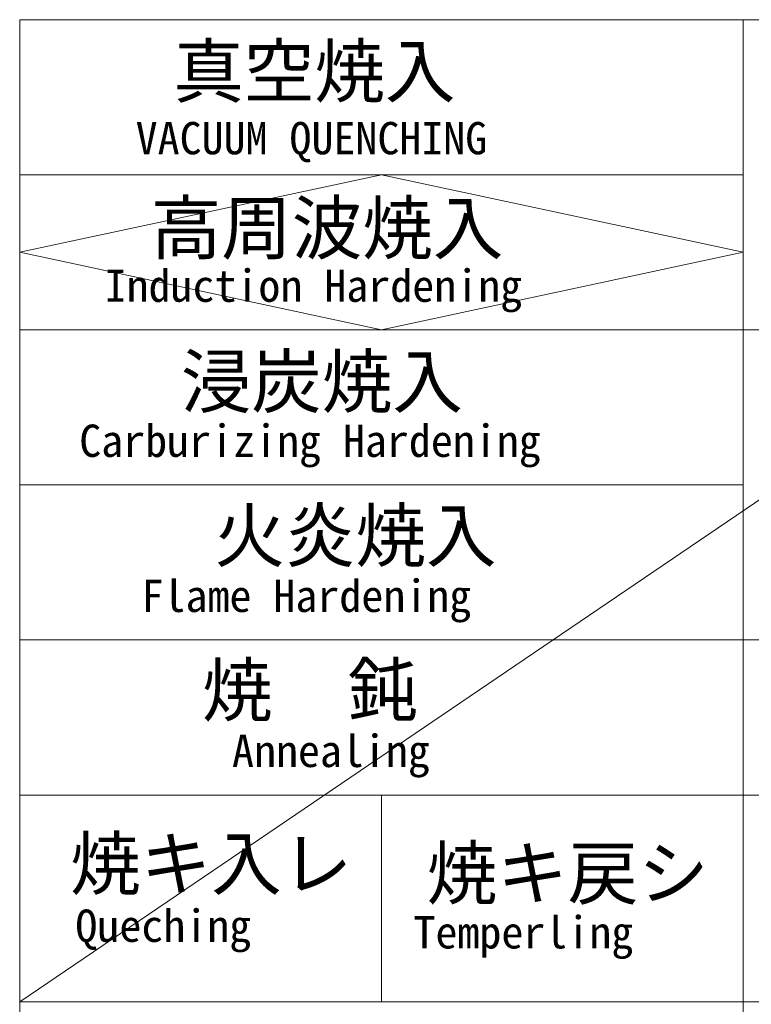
# Model space of a CAD drawing. Header units: millimetres. Extents: x -46 to 5058, y -79 to 3597.
# Tile 8 of 12: x 3930 to 4100, y 221 to 450. Entities that reach past the tile are written whole.
import ezdxf

# ---------------------------------------------------------------- set-up
doc = ezdxf.new("R2010")
doc.units = ezdxf.units.MM
doc.layers.get('0').update_dxf_attribs({"color": 157, "lineweight": 0})
doc.layers.add('2', color=176, linetype='Continuous', lineweight=0)
doc.styles.add('JIS', font='txt')

# ---------------------------------------------------------------- blocks, each defined once
blk = doc.blocks.new('TITLE_BLOCK', base_point=(4980, 60))
at = {"color": 176, "linetype": 'Continuous', "lineweight": 0, "true_color": 0x000080}
for p, q in [((4266, 450), (3930, 222)), ((3930, 396), (4014, 414)), ((4014, 414), (4098, 396)), ((3930, 396), (4014, 378)), ((4098, 396), (4014, 378)), ((3930, 270), (4014, 270))]:
    blk.add_line(p, q, dxfattribs=at)
at = {"layer": '2', "color": 176, "linetype": 'Continuous', "lineweight": 0, "true_color": 0x000080}
for p, q in [((4980, 450), (3930, 450)), ((3930, 450), (3930, 60)), ((3930, 450), (3930, 60)), ((4098, 450), (4098, 156)), ((4098, 414), (3930, 414)), ((4266, 378), (3930, 378)), ((4098, 342), (3930, 342)), ((4266, 306), (3930, 306)), ((4266, 270), (3930, 270)), ((4014, 270), (4014, 222)), ((3930, 222), (4980, 222))]:
    blk.add_line(p, q, dxfattribs=at)
at = {"layer": '2', "color": 176, "linetype": 'Continuous', "lineweight": 0, "true_color": 0x000080, "attachment_point": 1, "style": 'JIS'}
for s, insert, char_height, width in [('{\\fＭＳ Ｐ明朝|b0|i0|c0|p0;真空焼入}', (3965.68, 444.06), 12, 1084.4515), ('{\\ftxt|b0|i0|c0|p0;VACUUM QUENCHING}', (3956.92, 426.25), 7.5, 941.7092), ('{\\fＭＳ Ｐ明朝|b0|i0|c0|p0;高周波焼入}', (3960.43, 407.66), 12, 1332.6288), ('{\\ftxt|b0|i0|c0|p0;Induction Hardening}', (3949.71, 392), 7.5, 1146.6837), ('{\\fＭＳ Ｐ明朝|b0|i0|c0|p0;浸炭焼入}', (3967.41, 372), 12, 1071.8516), ('{\\ftxt|b0|i0|c0|p0;Carburizing Hardening}', (3943.82, 356), 7.5, 1276.148), ('{\\fＭＳ Ｐ明朝|b0|i0|c0|p0;火炎焼入}', (3975.22, 336.25), 12, 1071.2013), ('{\\ftxt|b0|i0|c0|p0;Flame Hardening}', (3958.29, 320), 7.5, 969.1327), ('{\\fＭＳ Ｐ明朝|b0|i0|c0|p0;焼    鈍}', (3972.34, 300.36), 12, 849.1842), ('{\\ftxt|b0|i0|c0|p0;Annealing}', (3979.29, 284), 7.5, 525.2551), ('{\\fＭＳ Ｐ明朝|b0|i0|c0|p0;焼キ入レ}', (3941.72, 260.09), 12, 975.232), ('{\\fＭＳ Ｐ明朝|b0|i0|c0|p0;焼キ戻シ}', (4024.49, 257.88), 12, 1002.0863), ('{\\ftxt|b0|i0|c0|p0;Queching}', (3942.93, 243.41), 7.5, 499.3622), ('{\\ftxt|b0|i0|c0|p0;Temperling}', (4021.42, 241.88), 7.5, 602.9337)]:
    blk.add_mtext(s, dxfattribs=dict(at, insert=insert, char_height=char_height, width=width))
blk = doc.blocks.new('FORMAT')
at = {"color": 190, "linetype": 'Continuous', "lineweight": 0, "true_color": 0x801eff}
blk.add_blockref('TITLE_BLOCK', (4980, 60), dxfattribs=at)

msp = doc.modelspace()

# ---------------------------------------------------------------- block references
at = {"color": 190, "linetype": 'Continuous', "lineweight": 0, "true_color": 0x801eff}
msp.add_blockref('FORMAT', (0, 0), dxfattribs=at)

doc.saveas('drawing.dxf')
